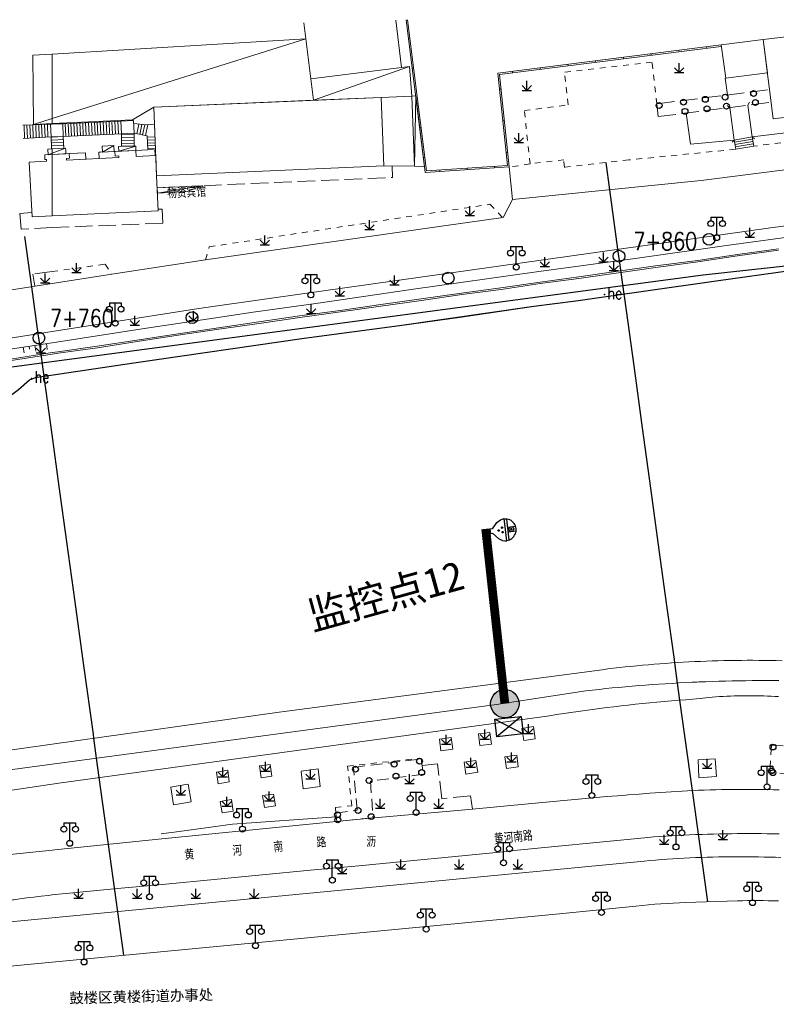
# Model space of a CAD drawing. Extents: x 39527407 to 39530665, y 3786466 to 3790957.
# Tile 92 of 113: x 39528827 to 39528956, y 3790183 to 3790351. Entities that reach past the tile are written whole.
import ezdxf
from ezdxf.enums import TextEntityAlignment as Align

# ---------------------------------------------------------------- set-up
doc = ezdxf.new("R2010")
doc.units = 0
doc.header["$PDSIZE"] = 0.2
for name, pattern in [('X0', [4, 3, -1]), ('X5', [3, 2, -1]), ('X6', [2, 1, -1])]:
    doc.linetypes.add(name, pattern=pattern)
doc.layers.get('0').update_dxf_attribs({"linetype": 'CONTINUOUS'})
for name, color, linetype in [('04-安保监控', 4, 'CONTINUOUS'), ('DLSS', 4, 'CONTINUOUS'), ('JCDL_DMX_F', 30, 'CONTINUOUS'), ('JCDL_JMDD', 1, 'CONTINUOUS'), ('JCDL_JMDD_F', 231, 'CONTINUOUS'), ('JCDL_JMDX_F', 231, 'CONTINUOUS'), ('JCDL_JT_ZJ', 100, 'CONTINUOUS'), ('JCDL_JTD_F', 100, 'CONTINUOUS'), ('JCDL_JTX_F', 100, 'CONTINUOUS'), ('JCDL_SXX_F', 5, 'CONTINUOUS'), ('JMD', 6, 'CONTINUOUS'), ('SXSS', 5, 'CONTINUOUS'), ('ZBTZ', 3, 'CONTINUOUS'), ('zdh', 7, 'CONTINUOUS'), ('断面线', 2, 'CONTINUOUS'), ('水面监控', 7, 'CONTINUOUS')]:
    doc.layers.add(name, color=color, linetype=linetype)
for name, color, linetype, lineweight in [('JCDL_JMDX', 1, 'CONTINUOUS', 0), ('JCDL_SXX', 5, 'CONTINUOUS', 0), ('JCDL_ZBX', 3, 'CONTINUOUS', 0), ('JCDL_ZBX_F', 7, 'CONTINUOUS', 0), ('TEXTL_ZJ', 7, 'CONTINUOUS', 0)]:
    doc.layers.add(name, color=color, linetype=linetype, lineweight=lineweight)
doc.styles.add('HT', font='simhei.ttf')
doc.styles.add('HZ', font='rs', dxfattribs={"width": 0.8, "bigfont": 'hztxt'})
doc.linetypes.add('10422', pattern='A,2,[150,AAA.SHX,S=1,R=0,X=0,Y=1],2,[177,AAA.SHX,S=1,R=0,X=0,Y=0.8],1e-09', length=4)
doc.linetypes.add('X35', pattern='A,2,[150,AAA.SHX,S=1,R=0,X=0,Y=1],2,[177,AAA.SHX,S=1,R=0,X=0,Y=0.8],1e-09', length=4)
doc.linetypes.add('X49', pattern='A,0,[5,symbolt.shx,S=1,R=0,X=0,Y=0],-10', length=10)
doc.linetypes.add('X67', pattern='A,1,[150,symbolx.shx,S=1,R=0,X=0,Y=1],2,[153,symbolx.shx,S=1,R=0,X=0,Y=0.8],2,[145,symbolx.shx,S=1,R=0,X=0,Y=0],0,[150,symbolx.shx,S=1,R=0,X=0,Y=1],2,[153,symbolx.shx,S=1,R=0,X=0,Y=0.8],2,[150,symbolx.shx,S=1,R=0,X=0,Y=1],0.5,-0.5,[146,symbolx.shx,S=1,R=0,X=0,Y=0],-0.5,0.5,[153,symbolx.shx,S=1,R=0,X=0,Y=0.8],1', length=12)

# ---------------------------------------------------------------- blocks, each defined once
blk = doc.blocks.new('9530003')
at = {"color": 0}
for p, q in [((-0.8, 0), (0.8, 0)), ((0, 0), (0, 1.6))]:
    blk.add_line(p, q, dxfattribs=at)
at = {"color": 0, "linetype": 'Continuous'}
for points in [[(0, 0), (-0.8, 0.8)], [(0, 0), (0.8, 0.8)]]:
    blk.add_lwpolyline(points, dxfattribs=at)
blk = doc.blocks.new('2382100')
at = {"color": 0, "linetype": 'Continuous'}
blk.add_circle((0, 0), 0.5, dxfattribs=at)
blk = doc.blocks.new('3521000')
at = {"color": 0}
for p, q in [((-1, 3.5), (1, 3.5)), ((0, 0.5), (0, 3.5))]:
    blk.add_line(p, q, dxfattribs=at)
at = {"color": 0, "linetype": 'Continuous', "flags": 128}
for points in [[(-1, 3.5), (-1, 2.9)], [(1, 3.5), (1, 2.9)]]:
    blk.add_lwpolyline(points, dxfattribs=at)
at = {"color": 0}
for centre in [(-1, 2.4), (1, 2.4), (0, 0)]:
    blk.add_circle(centre, 0.5, dxfattribs=at)
blk = doc.blocks.new('3273002')
at = {"color": 0, "linetype": 'Continuous'}
blk.add_circle((0, 0), 0.5, dxfattribs=at)
blk = doc.blocks.new('5820000')
at = {"color": 0, "linetype": 'Continuous'}
blk.add_circle((0, 0), 1, dxfattribs=at)
blk = doc.blocks.new('A$C645879D4')
at = {"layer": '04-安保监控'}
h = blk.add_hatch(color=256, dxfattribs=at)
edge = h.paths.add_edge_path()
edge.add_arc((404, 404), 404, 0, 360)
blk.add_circle((404, 404), 404, dxfattribs=at)
blk = doc.blocks.new('A$C2CD672AE')
at = {"layer": '04-安保监控', "color": 6}
for p, q in [((3.16, 8.38), (1.14, 6.57)), ((3.16, 8.38), (3.16, 9.15)), ((3.16, 9.15), (4.84, 9.15)), ((4.84, 8.38), (4.84, 9.15)), ((4.84, 8.38), (6.85, 6.57)), ((0.1, 4.53), (0, 3.79)), ((0, 3.79), (8, 3.79)), ((0.34, 5.24), (0.1, 4.53)), ((1.14, 6.57), (0.34, 5.24)), ((6.85, 6.57), (7.66, 5.24)), ((7.66, 5.24), (7.9, 4.53)), ((7.9, 4.53), (8, 3.79)), ((0.31, 2.95), (7.69, 2.95)), ((3.16, 2.95), (3.16, 0.09)), ((4.84, 2.95), (4.84, 0.09))]:
    blk.add_line(p, q, dxfattribs=at)
for centre, major_axis, start_param, end_param in [((4, 3.79), (2.68, 2.68), 2.356194, 5.497787), ((3.26, 4.93), (0.188, 0.188), 6.28318530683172, 12.5663706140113), ((4.02, 6.27), (0.188, 0.188), 3.141593, 9.424778), ((4.85, 4.94), (0.188, 0.188), 3.141593, 9.424778), ((4, 1.71), (0.595, 0.595), 5.497787, 11.780972), ((4, 1.71), (0.161, 0.161), 5.497787, 11.780972)]:
    blk.add_ellipse(centre, major_axis=major_axis, ratio=1, start_param=start_param, end_param=end_param, dxfattribs=at)
for points in [[(3.03, 5.07), (3.49, 5.07), (2.99, 4.93), (3.52, 4.93)], [(3.03, 4.8), (3.49, 4.8), (2.99, 4.93), (3.52, 4.93)], [(3.12, 5.16), (3.39, 5.16), (3.03, 5.07), (3.49, 5.07)], [(3.12, 4.7), (3.39, 4.7), (3.03, 4.8), (3.49, 4.8)], [(3.26, 5.2), (3.26, 5.2), (3.12, 5.16), (3.39, 5.16)], [(3.26, 4.67), (3.26, 4.67), (3.12, 4.7), (3.39, 4.7)], [(3.79, 6.4), (4.25, 6.4), (3.76, 6.27), (4.29, 6.27)], [(3.79, 6.13), (4.25, 6.14), (3.76, 6.27), (4.29, 6.27)], [(3.89, 6.5), (4.16, 6.5), (3.79, 6.4), (4.25, 6.4)], [(3.89, 6.04), (4.16, 6.04), (3.79, 6.13), (4.25, 6.14)], [(4.02, 6.53), (4.02, 6.53), (3.89, 6.5), (4.16, 6.5)], [(4.02, 6), (4.02, 6), (3.89, 6.04), (4.16, 6.04)], [(4.62, 5.07), (5.08, 5.07), (4.59, 4.94), (5.12, 4.94)], [(4.62, 4.8), (5.09, 4.81), (4.59, 4.94), (5.12, 4.94)], [(4.72, 5.17), (4.99, 5.17), (4.62, 5.07), (5.08, 5.07)], [(4.72, 4.71), (4.99, 4.71), (4.62, 4.8), (5.09, 4.81)], [(4.85, 5.2), (4.85, 5.2), (4.72, 5.17), (4.99, 5.17)], [(4.86, 4.67), (4.86, 4.67), (4.72, 4.71), (4.99, 4.71)]]:
    blk.add_solid(points, dxfattribs=at)
blk = doc.blocks.new('A$C30C14BCC')
at = {"layer": '04-安保监控', "color": 2}
for p, q in [((0, 600), (400, 0)), ((0, 0), (400, 600))]:
    blk.add_line(p, q, dxfattribs=at)
at = {"layer": '04-安保监控', "color": 2, "ltscale": 12}
blk.add_lwpolyline([(0, 600), (400, 600), (400, 0), (0, 0)], close=True, dxfattribs=at)

msp = doc.modelspace()

# ---------------------------------------------------------------- linework, layer by layer
at = {"linetype": 'Continuous', "elevation": -38.58, "flags": 128}
msp.add_lwpolyline([(39528544.38863, 3790262.28689), (39528589.77988, 3790266.11853), (39528708.42517, 3790276.92205), (39528716.03372, 3790277.68908), (39528728.35855, 3790278.87331), (39528943.94426, 3790307.56113), (39528994.39861, 3790313.08087), (39528996.02612, 3790313.51161), (39529138.46752, 3790282.56175), (39529165.19701, 3790281.88946)], dxfattribs=at)
at = {"layer": 'DLSS', "linetype": 'X6', "lineweight": 0, "elevation": -38.58}
for points in [[(39528935.26154, 3790343.85663), (39528920.312, 3790342.13889)], [(39528936.081, 3790336.72489), (39528935.26154, 3790343.85663)], [(39528920.95216, 3790336.56757), (39528920.312, 3790342.13889)], [(39528914.416, 3790326.48889), (39528913.451, 3790335.56689), (39528920.95216, 3790336.56757)], [(39528990.261, 3790330.86389), (39528983.136, 3790331.23289), (39528975.091, 3790332.22389), (39528952.6, 3790329.51089)], [(39528949.4747, 3790328.97292), (39528931.269, 3790327.15689), (39528920.277, 3790325.89389), (39528920.191, 3790327.15489), (39528914.416, 3790326.48889), (39528910.83941, 3790325.93167)], [(39528859.039, 3790310.10189), (39528859.65675, 3790312.33785), (39528907.58158, 3790319.59213), (39528909.72897, 3790317.32366)], [(39528832.843, 3790308.10633), (39528841.88491, 3790309.37417), (39528843.00632, 3790307.67118)], [(39528881.27699, 3790215.73789), (39528881.18643, 3790216.68839), (39528883.99565, 3790216.96596), (39528883.28099, 3790223.7349), (39528895.56, 3790225.07889), (39528895.57757, 3790224.93996)]]:
    msp.add_lwpolyline(points, dxfattribs=at)
at = {"layer": 'DLSS', "linetype": 'Continuous', "lineweight": 20, "elevation": -38.58}
for points in [[(39528997.11052, 3790326.56976), (39528974.795, 3790327.62889), (39528943.607, 3790323.64289), (39528911.412, 3790320.38189), (39528910.83692, 3790325.95581)], [(39528909.85699, 3790317.3419), (39528911.412, 3790320.38189)], [(39528994.11535, 3790318.48429), (39528992.349, 3790318.55989), (39528983.16899, 3790318.4469), (39528968.86799, 3790317.34089), (39528955.461, 3790315.5999), (39528870.28099, 3790303.5849), (39528857.875, 3790301.82689), (39528832.843, 3790297.87932)], [(39528909.85699, 3790317.3419), (39528899.67373, 3790315.89109)], [(39528899.67373, 3790315.89109), (39528859.039, 3790310.10189)], [(39528859.039, 3790310.10189), (39528843.04899, 3790307.67789)], [(39528843.04899, 3790307.67789), (39528832.843, 3790306.07341)], [(39528832.843, 3790306.07341), (39528813.159, 3790302.97889), (39528808.16299, 3790302.16789), (39528802.959, 3790301.32589), (39528778.43, 3790297.43689), (39528761.533, 3790295.37089), (39528757.57799, 3790294.92389), (39528737.37, 3790292.88289), (39528714.68499, 3790290.8169), (39528706.525, 3790290.10689), (39528678.411, 3790287.81789), (39528666.28211, 3790286.7475), (39528655.114, 3790285.76189), (39528597.8, 3790281.13689), (39528585.538, 3790280.1349), (39528582.843, 3790279.92022)], [(39528832.843, 3790297.87932), (39528812.40915, 3790294.65688), (39528793.044, 3790291.4149), (39528788.18399, 3790290.6689), (39528771.38199, 3790288.3329), (39528735.392, 3790284.59289), (39528717.644, 3790282.94989), (39528675.635, 3790279.43889), (39528666.76499, 3790278.6409), (39528631.35599, 3790275.49589), (39528582.843, 3790271.72567)], [(39528832.843, 3790209.38035), (39528833.303, 3790209.42689), (39528850.979, 3790211.27789), (39528881.32599, 3790214.26289), (39528886.56, 3790214.8279), (39528904.568, 3790216.42089), (39528912.89599, 3790217.1829), (39528914.72388, 3790217.36943), (39528916.5523, 3790217.55074), (39528918.38119, 3790217.72721), (39528920.21055, 3790217.89885), (39528922.04034, 3790218.06566), (39528923.87058, 3790218.22764), (39528925.70123, 3790218.38478), (39528927.53229, 3790218.53708), (39528929.36375, 3790218.68455), (39528930.703, 3790218.7889), (39528931.19559, 3790218.82718), (39528933.02781, 3790218.96497), (39528934.86038, 3790219.09792), (39528936.69329, 3790219.22602), (39528938.52654, 3790219.34929), (39528940.3601, 3790219.46771), (39528942.194, 3790219.58089), (39528943.17792, 3790219.62187), (39528944.16205, 3790219.65756), (39528945.14634, 3790219.68834), (39528946.13077, 3790219.71422), (39528947.11532, 3790219.7352), (39528948.09996, 3790219.75128), (39528949.08467, 3790219.76245), (39528950.06943, 3790219.76872), (39528951.0542, 3790219.77009), (39528952.03897, 3790219.76656), (39528953.0237, 3790219.75813), (39528954.00839, 3790219.74479), (39528954.658, 3790219.7329), (39528954.99299, 3790219.72655), (39528955.97749, 3790219.70341), (39528956.96187, 3790219.67537)], [(39528815.63, 3790207.63889), (39528832.843, 3790209.38035)], [(39528956.81595, 3790200.74786), (39528955.94057, 3790200.76604), (39528955.0651, 3790200.77923), (39528954.18956, 3790200.78741), (39528953.314, 3790200.79059), (39528952.43843, 3790200.78877), (39528951.56288, 3790200.78195), (39528950.68739, 3790200.77012), (39528949.81199, 3790200.75289), (39528940.972, 3790200.4689), (39528935.719, 3790200.1609), (39528932.499, 3790199.86489), (39528920, 3790198.61789), (39528832.843, 3790190.29885)], [(39528832.843, 3790190.29885), (39528780.889, 3790185.3399)]]:
    msp.add_lwpolyline(points, dxfattribs=at)
at = {"layer": 'DLSS', "linetype": 'Continuous', "lineweight": 0, "elevation": -38.58}
for points in [[(39528956.955, 3790212.1629), (39528955.93528, 3790212.18488), (39528954.91547, 3790212.20187), (39528953.89559, 3790212.21425), (39528952.87566, 3790212.22203), (39528951.85572, 3790212.22519), (39528950.83576, 3790212.22375), (39528949.81583, 3790212.2177), (39528948.79593, 3790212.20704), (39528947.77609, 3790212.19178), (39528946.75633, 3790212.1719), (39528945.73667, 3790212.14742), (39528944.71713, 3790212.11834), (39528943.859, 3790212.0899), (39528943.69773, 3790212.08464), (39528942.67849, 3790212.04634), (39528941.65944, 3790212.00344), (39528940.6406, 3790211.95594), (39528939.62197, 3790211.90383), (39528938.6036, 3790211.84712), (39528937.58549, 3790211.7858), (39528936.56767, 3790211.71989), (39528935.55015, 3790211.64939), (39528934.533, 3790211.5739), (39528926.3059, 3790210.75827), (39528918.07833, 3790209.94746), (39528912.288, 3790209.37989), (39528909.85033, 3790209.14109), (39528901.62189, 3790208.33915), (39528893.39302, 3790207.54166), (39528885.16371, 3790206.7486), (39528876.93399, 3790205.95999), (39528868.70384, 3790205.17581), (39528860.47326, 3790204.39608), (39528852.24227, 3790203.62079), (39528844.01086, 3790202.84994), (39528835.779, 3790202.0839), (39528834.56961, 3790201.95761), (39528833.36081, 3790201.82574), (39528832.843, 3790201.76701)], [(39528832.843, 3790197.85867), (39528933.914, 3790207.54489), (39528934.88686, 3790207.63117), (39528935.86021, 3790207.71165), (39528936.834, 3790207.78677), (39528937.80819, 3790207.85652), (39528938.78274, 3790207.92091), (39528939.75763, 3790207.97993), (39528940.73284, 3790208.03358), (39528941.70832, 3790208.08186), (39528942.68406, 3790208.12477), (39528943.66002, 3790208.1623), (39528944.63617, 3790208.19446), (39528944.869, 3790208.20089), (39528945.61248, 3790208.22125), (39528946.58892, 3790208.24266), (39528947.56547, 3790208.25869), (39528948.54209, 3790208.26934), (39528949.51876, 3790208.27462), (39528950.49543, 3790208.27452), (39528951.4721, 3790208.26904), (39528952.44872, 3790208.25818), (39528953.42526, 3790208.24194), (39528954.4017, 3790208.22033), (39528955.37799, 3790208.19289), (39528956.30098, 3790208.17903), (39528957.22388, 3790208.15964)], [(39528832.843, 3790201.76701), (39528832.15259, 3790201.68871), (39528830.94496, 3790201.54652), (39528829.73795, 3790201.39919), (39528828.53158, 3790201.2467), (39528827.32587, 3790201.08907), (39528826.289, 3790200.94889), (39528826.12084, 3790200.92629), (39528824.91652, 3790200.75838), (39528823.71299, 3790200.5849), (39528820.70324, 3790200.12189), (39528820.65499, 3790200.1139), (39528817.69449, 3790199.65244), (39528814.68667, 3790199.17707), (39528811.67979, 3790198.69577), (39528808.67387, 3790198.20854), (39528805.669, 3790197.71489)], [(39528805.966, 3790195.28289), (39528832.843, 3790197.85867)]]:
    msp.add_lwpolyline(points, dxfattribs=at)
at = {"layer": 'JCDL_DMX_F', "color": 3, "linetype": 'X35', "lineweight": 0, "elevation": -38.58}
for points in [[(39528948.11563, 3790338.25004), (39528947.75253, 3790341.11513)], [(39528941.811, 3790329.83189), (39528941.08195, 3790335.16501)], [(39528974.683, 3790333.76089), (39528952.327, 3790331.09689)], [(39528949.24873, 3790330.55755), (39528941.811, 3790329.83189)], [(39528832.843, 3790294.02979), (39528833.84307, 3790294.16758), (39528840.56593, 3790295.11475), (39528847.35153, 3790296.15587), (39528854.36928, 3790297.25915), (39528861.27666, 3790298.26844), (39528868.17015, 3790299.26233), (39528875.10947, 3790300.28735), (39528882.06496, 3790301.23419), (39528888.97435, 3790302.22811), (39528895.86769, 3790303.19068), (39528902.76004, 3790304.1844), (39528909.46587, 3790305.06877), (39528916.15573, 3790306.06267), (39528922.76639, 3790306.94689), (39528928.72087, 3790307.80005), (39528935.86339, 3790308.82501), (39528943.0707, 3790309.77201), (39528949.83963, 3790310.78167), (39528956.85485, 3790311.7594)], [(39528822.8569, 3790292.48744), (39528832.843, 3790294.02979)], [(39528832.843, 3790224.09016), (39528908.684, 3790234.25289), (39528923.93299, 3790236.58989), (39528925.06475, 3790236.71635), (39528926.19706, 3790236.83771), (39528927.32986, 3790236.95435), (39528928.46314, 3790237.06628), (39528929.59688, 3790237.17348), (39528930.73106, 3790237.27596), (39528931.86565, 3790237.37371), (39528933.00064, 3790237.46674), (39528934.136, 3790237.55504), (39528935.27173, 3790237.63862), (39528936.40779, 3790237.71746), (39528937.54417, 3790237.79157), (39528938.68085, 3790237.86094), (39528939.81781, 3790237.92558), (39528940.95503, 3790237.98549), (39528942.09249, 3790238.04066), (39528942.908, 3790238.0769), (39528943.23017, 3790238.09109), (39528944.36804, 3790238.13678), (39528945.5061, 3790238.17774), (39528946.64432, 3790238.21395), (39528947.78268, 3790238.24542), (39528948.92116, 3790238.27215), (39528950.05975, 3790238.29414), (39528951.19841, 3790238.31139), (39528952.33714, 3790238.3239), (39528953.47591, 3790238.33166), (39528954.6147, 3790238.33468), (39528955.75349, 3790238.33296), (39528956.89227, 3790238.32649)], [(39528803.03408, 3790216.19553), (39528834.00799, 3790220.84789), (39528846.009, 3790222.45089), (39528916.51, 3790232.14289), (39528917.72816, 3790232.33871), (39528918.9472, 3790232.52898), (39528920.16703, 3790232.71413), (39528921.38763, 3790232.89415), (39528922.60897, 3790233.06904), (39528923.83104, 3790233.23879), (39528925.05381, 3790233.4034), (39528926.27726, 3790233.56288), (39528927.50137, 3790233.71721), (39528928.72612, 3790233.86639), (39528929.52097, 3790233.95998), (39528929.95149, 3790234.01043), (39528931.17745, 3790234.14931), (39528932.40398, 3790234.28304), (39528933.63106, 3790234.41161), (39528934.85868, 3790234.53503), (39528936.0868, 3790234.65329), (39528937.3154, 3790234.76638), (39528938.54447, 3790234.8743), (39528939.77399, 3790234.97707), (39528941.00392, 3790235.07466), (39528942.23426, 3790235.16708), (39528943.465, 3790235.2539), (39528944.861, 3790235.4489), (39528945.4899, 3790235.50047), (39528946.11921, 3790235.54683), (39528946.74886, 3790235.58836), (39528947.3788, 3790235.62506), (39528948.00901, 3790235.65694), (39528948.63945, 3790235.68398), (39528949.27007, 3790235.70619), (39528949.90084, 3790235.72357), (39528950.53173, 3790235.73612), (39528951.1627, 3790235.74383), (39528951.79371, 3790235.74671), (39528952.42472, 3790235.74475), (39528953.05569, 3790235.73795), (39528953.6866, 3790235.72632), (39528954.3174, 3790235.70985), (39528954.32933, 3790235.70909), (39528954.94805, 3790235.68856), (39528955.57853, 3790235.66243), (39528956.20878, 3790235.63146), (39528956.83878, 3790235.59567)], [(39528798.08, 3790219.4319), (39528832.843, 3790224.09016)]]:
    msp.add_lwpolyline(points, dxfattribs=at)
at = {"layer": 'JCDL_JMDX', "color": 6, "linetype": 'Continuous', "lineweight": 0, "elevation": -38.58}
for points in [[(39528893.2676, 3790351.07901), (39528896.534, 3790325.0409)], [(39528832.843, 3790334.22505), (39528876.153, 3790347.83589)], [(39528947.0359, 3790346.7699), (39528908.9363, 3790341.94153)], [(39528877.46677, 3790337.34674), (39528893.86346, 3790343.11547)], [(39528910.83692, 3790325.95581), (39528909.21005, 3790341.72422)], [(39528894.715, 3790326.0729), (39528894.89914, 3790338.07322)], [(39528832.54087, 3790333.2407), (39528827.81494, 3790333.06739)], [(39528828.04389, 3790333.07579), (39528828.12606, 3790330.83523)], [(39528828.54356, 3790333.09411), (39528828.6254, 3790330.86227)], [(39528829.04322, 3790333.11243), (39528829.12475, 3790330.88931)], [(39528829.54288, 3790333.13076), (39528829.62409, 3790330.91635)], [(39528829.67872, 3790333.23062), (39528832.843, 3790334.22505)], [(39528830.04255, 3790333.14908), (39528830.12344, 3790330.94339)], [(39528830.54221, 3790333.16741), (39528830.62278, 3790330.97043)], [(39528831.04188, 3790333.18573), (39528831.12212, 3790330.99747)], [(39528831.54154, 3790333.20405), (39528831.62147, 3790331.02451)], [(39528832.0412, 3790333.22238), (39528832.12081, 3790331.05155)], [(39528832.843, 3790333.25178), (39528832.54087, 3790333.2407)], [(39528832.54087, 3790333.2407), (39528832.644, 3790331.07989)], [(39528834.11536, 3790333.29844), (39528832.843, 3790333.25178)], [(39528834.64355, 3790333.32365), (39528834.11536, 3790333.29844)], [(39528844.5467, 3790333.79628), (39528834.64355, 3790333.32365)], [(39528834.74599, 3790331.17689), (39528834.64355, 3790333.32365)], [(39528835.0575, 3790333.34341), (39528835.15999, 3790331.19591)], [(39528835.55693, 3790333.36724), (39528835.65946, 3790331.21885)], [(39528836.05636, 3790333.39108), (39528836.15894, 3790331.2418)], [(39528836.55579, 3790333.41491), (39528836.65841, 3790331.26475)], [(39528837.05522, 3790333.43875), (39528837.15788, 3790331.28769)], [(39528837.55466, 3790333.46258), (39528837.65736, 3790331.31064)], [(39528838.05409, 3790333.48642), (39528838.15683, 3790331.33359)], [(39528838.55352, 3790333.51025), (39528838.65631, 3790331.35653)], [(39528839.05295, 3790333.53409), (39528839.15578, 3790331.37948)], [(39528839.55238, 3790333.55793), (39528839.65525, 3790331.40243)], [(39528840.05181, 3790333.58176), (39528840.15473, 3790331.42538)], [(39528840.55125, 3790333.6056), (39528840.6542, 3790331.44832)], [(39528841.05068, 3790333.62943), (39528841.15368, 3790331.47127)], [(39528841.55011, 3790333.65327), (39528841.65315, 3790331.49422)], [(39528842.04954, 3790333.6771), (39528842.15262, 3790331.51716)], [(39528842.54897, 3790333.70094), (39528842.6521, 3790331.54011)], [(39528843.0484, 3790333.72478), (39528843.15157, 3790331.56306)], [(39528843.54783, 3790333.74861), (39528843.65105, 3790331.586)], [(39528844.04727, 3790333.77245), (39528844.15052, 3790331.60895)], [(39528846.704, 3790333.87989), (39528844.5467, 3790333.79628)], [(39528844.5467, 3790333.79628), (39528844.65, 3790331.6319)], [(39528846.82099, 3790331.72589), (39528846.704, 3790333.87989)], [(39528846.73224, 3790333.36), (39528848.96699, 3790333.1309)], [(39528847.31018, 3790331.62246), (39528847.65751, 3790333.26514)], [(39528847.79936, 3790331.51902), (39528848.15772, 3790333.21386)], [(39528848.28855, 3790331.41559), (39528848.65794, 3790333.16258)], [(39528848.77773, 3790331.31215), (39528849.166, 3790333.14843)], [(39528848.96699, 3790333.1309), (39528850.30065, 3790333.24842)], [(39528850.30065, 3790333.24842), (39528850.4824, 3790328.94667)], [(39528832.644, 3790331.07989), (39528827.88171, 3790330.82199)], [(39528832.644, 3790331.07989), (39528832.843, 3790331.08907)], [(39528832.73728, 3790329.05059), (39528832.644, 3790331.07989)], [(39528832.64545, 3790331.04848), (39528832.843, 3790331.05756)], [(39528832.843, 3790331.08907), (39528834.74599, 3790331.17689)], [(39528832.843, 3790331.05756), (39528834.74746, 3790331.1451)], [(39528844.65, 3790331.6319), (39528834.74599, 3790331.17689)], [(39528834.8393, 3790329.14722), (39528834.74599, 3790331.17689)], [(39528844.65, 3790331.6319), (39528846.82099, 3790331.72589)], [(39528844.70499, 3790329.48689), (39528844.65, 3790331.6319)], [(39528844.65374, 3790331.48623), (39528846.82409, 3790331.54188)], [(39528844.66655, 3790330.9864), (39528846.8325, 3790331.04193)], [(39528846.82099, 3790331.72589), (39528849.058, 3790331.25289)], [(39528846.85804, 3790329.5231), (39528846.82099, 3790331.72589)], [(39528849.058, 3790331.25289), (39528849.1589, 3790328.88362)], [(39528849.06708, 3790331.03955), (39528850.39159, 3790331.09596)], [(39528832.66841, 3790330.54901), (39528832.843, 3790330.55703)], [(39528832.69137, 3790330.04953), (39528832.843, 3790330.0565)], [(39528832.71432, 3790329.55006), (39528832.843, 3790329.55598)], [(39528832.843, 3790330.55703), (39528834.77042, 3790330.64563)], [(39528832.843, 3790330.0565), (39528834.79338, 3790330.14615)], [(39528832.843, 3790329.55598), (39528834.81634, 3790329.64668)], [(39528841.44457, 3790328.50006), (39528843.349, 3790329.64389)], [(39528844.22757, 3790328.63023), (39528847.14299, 3790329.52789)], [(39528844.67937, 3790330.48656), (39528846.84091, 3790330.54198)], [(39528844.69218, 3790329.98673), (39528846.84931, 3790330.04203)], [(39528849.08836, 3790330.54), (39528850.41269, 3790330.59641)], [(39528849.10964, 3790330.04046), (39528850.4338, 3790330.09685)], [(39528849.13091, 3790329.54091), (39528850.45491, 3790329.5973)], [(39528952.39643, 3790330.6935), (39528949.31658, 3790330.16335)], [(39528952.46429, 3790330.2993), (39528949.38444, 3790329.76915)], [(39528952.53214, 3790329.9051), (39528949.45229, 3790329.37494)], [(39528952.6, 3790329.51089), (39528949.52015, 3790328.98074)], [(39528832.16176, 3790328.05416), (39528832.843, 3790328.31091)], [(39528832.843, 3790328.31091), (39528835.093, 3790329.1589)], [(39528849.15219, 3790329.04136), (39528850.47601, 3790329.09774)], [(39528896.534, 3790325.0409), (39528910.83692, 3790325.95581)], [(39528858.36555, 3790322.75047), (39528850.8171, 3790321.4993)]]:
    msp.add_lwpolyline(points, dxfattribs=at)
at = {"layer": 'JCDL_JMDX', "color": 6, "linetype": 'X0', "lineweight": 0, "elevation": -38.58}
for points in [[(39528936.081, 3790336.72489), (39528955.31802, 3790339.1628)], [(39528936.315, 3790334.56089), (39528936.081, 3790336.72489)], [(39528936.315, 3790334.56089), (39528955.59163, 3790337.00382)], [(39528835.77277, 3790328.23589), (39528838.51683, 3790328.37962), (39528838.57173, 3790327.26757)], [(39528843.55399, 3790328.59389), (39528841.05646, 3790328.48279), (39528840.82867, 3790328.47407), (39528840.89064, 3790327.389)], [(39528847.14999, 3790328.78789), (39528850.38199, 3790328.94189), (39528850.43708, 3790327.8879)], [(39528850.77214, 3790322.41629), (39528890.73347, 3790324.17493), (39528890.9574, 3790324.18712), (39528890.87489, 3790326.12493)], [(39528832.843, 3790315.61552), (39528827.52399, 3790315.36689), (39528827.32399, 3790318.00489), (39528829.37645, 3790318.20181)], [(39528850.95096, 3790318.76894), (39528851.64597, 3790318.76894), (39528851.71496, 3790316.37985), (39528832.843, 3790315.61552)]]:
    msp.add_lwpolyline(points, dxfattribs=at)
at = {"layer": 'JCDL_JMDX', "color": 6, "linetype": 'X67', "lineweight": 0, "elevation": -38.58}
for points in [[(39528832.843, 3790290.44559), (39528846.78883, 3790292.4607), (39528875.87809, 3790296.67258), (39528892.15163, 3790298.86405), (39528902.78863, 3790300.3427), (39528915.09334, 3790302.13436), (39528922.24827, 3790303.08698), (39528933.80215, 3790304.69319), (39528946.20778, 3790306.48339), (39528959.19593, 3790308.2925), (39528972.15803, 3790309.84534), (39528982.75405, 3790310.50758), (39528990.58084, 3790310.69829), (39528991.2165, 3790310.65534)], [(39528827.07636, 3790287.94269), (39528827.32592, 3790288.15491), (39528827.57213, 3790288.37101), (39528827.81494, 3790288.59092), (39528828.054, 3790288.8149), (39528828.996, 3790289.5849), (39528829.93699, 3790289.96789), (39528832.843, 3790290.44559)]]:
    msp.add_lwpolyline(points, dxfattribs=at)
at = {"layer": 'JCDL_JMDX_F', "linetype": 'Continuous', "lineweight": 0, "elevation": -38.58}
for points in [[(39528893.51862, 3790351.0865), (39528896.75278, 3790325.30541)], [(39528893.66659, 3790347.89842), (39528893.91465, 3790347.92954)], [(39528947.06733, 3790346.52188), (39528909.21005, 3790341.72422)], [(39528944.55574, 3790346.45559), (39528944.58717, 3790346.20757)], [(39528930.35319, 3790344.65569), (39528930.38462, 3790344.40768)], [(39528935.08738, 3790345.25566), (39528935.11881, 3790345.00764)], [(39528939.82156, 3790345.85562), (39528939.85299, 3790345.6076)], [(39528894.30565, 3790342.80418), (39528894.55371, 3790342.8353)], [(39528916.15065, 3790342.8558), (39528916.18208, 3790342.60779)], [(39528920.88483, 3790343.45577), (39528920.91626, 3790343.20775)], [(39528925.61901, 3790344.05573), (39528925.65044, 3790343.80771)], [(39528910.56156, 3790326.18871), (39528908.9363, 3790341.94153)], [(39528911.41646, 3790342.25584), (39528911.4479, 3790342.00782)], [(39528909.46662, 3790339.23742), (39528909.21794, 3790339.21176)], [(39528894.94471, 3790337.70994), (39528895.19276, 3790337.74106)], [(39528910.02348, 3790333.84001), (39528909.7748, 3790333.81436)], [(39528895.58377, 3790332.6157), (39528895.83182, 3790332.64682)], [(39528952.32858, 3790331.0877), (39528949.24873, 3790330.55755)], [(39528952.6, 3790329.51089), (39528952.327, 3790331.09689)], [(39528949.52015, 3790328.98074), (39528949.24715, 3790330.56674)], [(39528910.58035, 3790328.44261), (39528910.33167, 3790328.41695)], [(39528896.22282, 3790327.52146), (39528896.47088, 3790327.55258)], [(39528896.75278, 3790325.30541), (39528910.56156, 3790326.18871)], [(39528908.34202, 3790325.79622), (39528908.32606, 3790326.04571)], [(39528899.0289, 3790325.20049), (39528899.01294, 3790325.44998)], [(39528903.68546, 3790325.49835), (39528903.6695, 3790325.74784)]]:
    msp.add_lwpolyline(points, dxfattribs=at)
at = {"layer": 'JCDL_JTX_F', "linetype": 'Continuous', "lineweight": 0, "elevation": -38.58}
for points in [[(39528948.54389, 3790336.11066), (39528948.09244, 3790336.44542)], [(39528949.24873, 3790330.55755), (39528948.54389, 3790336.11066)], [(39528951.9032, 3790336.99527), (39528951.61793, 3790336.50024)], [(39528951.61793, 3790336.50024), (39528952.327, 3790331.09689)], [(39528952.327, 3790331.09689), (39528952.71763, 3790330.7848)], [(39528948.93663, 3790330.16692), (39528949.24873, 3790330.55755)]]:
    msp.add_lwpolyline(points, dxfattribs=at)
at = {"layer": 'JCDL_SXX', "color": 142, "linetype": 'Continuous', "lineweight": 0, "true_color": 0x00a0e9, "elevation": -38.58}
for points in [[(39528993.36207, 3790316.4499), (39528992.73189, 3790316.49947), (39528987.86622, 3790316.49947), (39528985.44231, 3790316.59737), (39528975.58129, 3790315.88497), (39528971.76474, 3790315.64597), (39528964.67135, 3790314.86369), (39528947.92786, 3790312.58539), (39528932.35607, 3790310.36986), (39528915.94209, 3790308.11123), (39528894.11856, 3790305.03357), (39528878.25769, 3790302.73736), (39528867.14383, 3790301.17606), (39528861.508, 3790300.34164), (39528848.18643, 3790298.3334), (39528832.843, 3790295.9769)], [(39528832.843, 3790295.9769), (39528822.57156, 3790294.42614)], [(39528831.85495, 3790295.82773), (39528832.00403, 3790294.84344)], [(39528827.89977, 3790295.23058), (39528828.04914, 3790294.24441)], [(39528828.88856, 3790295.37987), (39528828.96299, 3790294.88853)], [(39528829.87736, 3790295.52916), (39528830.02659, 3790294.54393)], [(39528830.86615, 3790295.67844), (39528830.94043, 3790295.18805)]]:
    msp.add_lwpolyline(points, dxfattribs=at)
at = {"layer": 'JCDL_SXX_F', "linetype": 'Continuous', "lineweight": 0, "elevation": -38.58}
for points in [[(39528956.82257, 3790312.00732), (39528949.80394, 3790311.02911), (39528943.03597, 3790310.0196), (39528935.82935, 3790309.07269), (39528928.68539, 3790308.04752), (39528922.73209, 3790307.19452), (39528916.12079, 3790306.31022), (39528909.43116, 3790305.31636), (39528902.72586, 3790304.43206), (39528895.83256, 3790303.4382), (39528888.93927, 3790302.47564), (39528882.0303, 3790301.48178), (39528875.07434, 3790300.53487), (39528868.13405, 3790299.50971), (39528861.24075, 3790298.51584), (39528854.33179, 3790297.50633), (39528847.31316, 3790296.40291), (39528840.52953, 3790295.3621), (39528833.80857, 3790294.41519), (39528832.843, 3790294.28215)], [(39528832.843, 3790294.28215), (39528822.82002, 3790292.7347)]]:
    msp.add_lwpolyline(points, dxfattribs=at)
at = {"layer": 'JCDL_ZBX', "color": 114, "linetype": 'Continuous', "lineweight": 0, "true_color": 0x009944, "elevation": -38.58}
for points in [[(39528913.346, 3790228.12189), (39528915.275, 3790228.40489), (39528915.015, 3790230.4689), (39528913.0441, 3790230.17974), (39528913.346, 3790228.12189)], [(39528898.94999, 3790228.35389), (39528900.95399, 3790228.61789), (39528901.235, 3790226.62389), (39528899.213, 3790226.35752), (39528898.94999, 3790228.35389)], [(39528905.865, 3790227.2409), (39528905.626, 3790229.22289), (39528907.575, 3790229.4769), (39528907.81625, 3790227.47618), (39528905.865, 3790227.2409)], [(39528910.405, 3790223.32789), (39528912.385, 3790223.6019), (39528912.136, 3790225.62489), (39528910.12563, 3790225.34669), (39528910.405, 3790223.32789)], [(39528903.48499, 3790222.37489), (39528905.48099, 3790222.6969), (39528905.16, 3790224.71289), (39528903.15988, 3790224.39022), (39528903.48499, 3790222.37489)]]:
    msp.add_lwpolyline(points, dxfattribs=at)
at = {"layer": 'JCDL_ZBX', "color": 114, "linetype": 'X49', "lineweight": 0, "true_color": 0x009944, "elevation": -38.58}
msp.add_lwpolyline([(39528881.33976, 3790215.10355), (39528863.60313, 3790213.8533), (39528854.52217, 3790212.5757), (39528851.449, 3790212.19771)], dxfattribs=at)
at = {"layer": 'JCDL_ZBX_F', "color": 114, "linetype": 'X0', "lineweight": 0, "true_color": 0x009944, "elevation": -38.58}
for points in [[(39528832.843, 3790308.10633), (39528829.543, 3790307.66389), (39528829.8666, 3790305.60548)], [(39528868.49497, 3790221.75844), (39528870.34696, 3790222.00944), (39528870.073, 3790224.03089), (39528868.22099, 3790223.77989), (39528868.49497, 3790221.75844)], [(39528904.568, 3790216.42089), (39528904.273, 3790218.64189), (39528899.37772, 3790218.18181), (39528898.60599, 3790224.14089), (39528896.00863, 3790223.82663)], [(39528943.101, 3790224.8129), (39528943.216, 3790221.74089), (39528946.26873, 3790221.96378), (39528946.04589, 3790224.95549), (39528943.101, 3790224.8129)], [(39528861.18399, 3790220.7049), (39528863.08499, 3790221.03289), (39528862.82299, 3790223.0579), (39528860.906, 3790222.72589), (39528861.18399, 3790220.7049)], [(39528875.342, 3790222.87789), (39528878.241, 3790223.24989), (39528878.57099, 3790220.26289), (39528875.69799, 3790219.85489), (39528875.342, 3790222.87789)], [(39528853.06199, 3790220.15589), (39528856.08099, 3790220.6509), (39528856.57705, 3790217.6255), (39528853.55805, 3790217.13052), (39528853.06199, 3790220.15589)], [(39528868.75712, 3790218.70982), (39528870.61737, 3790218.96794), (39528870.95324, 3790216.94602), (39528869.06716, 3790216.6879), (39528868.75712, 3790218.70982)], [(39528863.755, 3790216.07789), (39528863.43599, 3790218.02489), (39528861.545, 3790217.69089), (39528861.852, 3790215.7479), (39528863.755, 3790216.07789)]]:
    msp.add_lwpolyline(points, dxfattribs=at)
at = {"layer": 'JMD', "color": 6, "linetype": 'Continuous', "lineweight": 0, "elevation": -38.58}
for points in [[(39528891.4808, 3790351.0257), (39528892.50145, 3790342.94488), (39528877.00865, 3790341.00442), (39528876.153, 3790347.83589), (39528875.81207, 3790350.55822)], [(39528974.65053, 3790346.26963), (39528975.774, 3790336.95289), (39528966.146, 3790335.79189), (39528966.191, 3790335.41289), (39528955.949, 3790334.18389), (39528954.2383, 3790347.68266), (39528977.09886, 3790350.36419), (39528977.522, 3790346.61589), (39528974.65053, 3790346.26963)], [(39528846.53499, 3790334.00789), (39528832.843, 3790333.40287), (39528832.843, 3790345.19963), (39528876.153, 3790347.83589), (39528877.46677, 3790337.34674), (39528850.17645, 3790336.18763), (39528846.53499, 3790334.00789)], [(39528954.2383, 3790347.68266), (39528954.95493, 3790342.02789), (39528947.81563, 3790341.12312), (39528947.0359, 3790346.7699), (39528954.2383, 3790347.68266)], [(39528832.843, 3790333.40287), (39528829.67872, 3790333.23062), (39528829.51457, 3790345.02196), (39528832.843, 3790345.19963), (39528832.843, 3790333.40287)], [(39528893.86346, 3790343.11547), (39528894.2347, 3790338.04658), (39528889.007, 3790337.83689), (39528877.46677, 3790337.34674), (39528877.00865, 3790341.00442), (39528893.86346, 3790343.11547)], [(39528889.007, 3790337.83689), (39528889.476, 3790326.1439), (39528850.672, 3790324.45889), (39528850.17645, 3790336.18763), (39528889.007, 3790337.83689)], [(39528894.2347, 3790338.04658), (39528894.715, 3790326.0729), (39528889.476, 3790326.1439), (39528889.007, 3790337.83689), (39528894.2347, 3790338.04658)], [(39528894.89914, 3790338.07322), (39528896.40741, 3790326.04996), (39528894.715, 3790326.0729), (39528894.2347, 3790338.04658), (39528894.89914, 3790338.07322)], [(39528843.349, 3790329.64389), (39528843.41239, 3790328.58784), (39528841.44457, 3790328.50006), (39528841.383, 3790329.52589), (39528843.349, 3790329.64389)], [(39528847.14299, 3790329.52789), (39528847.14999, 3790328.78789), (39528844.22757, 3790328.63023), (39528844.18199, 3790329.4749), (39528844.70499, 3790329.48689), (39528846.85804, 3790329.5231), (39528847.14299, 3790329.52789)], [(39528832.843, 3790328.08849), (39528832.843, 3790317.63827), (39528829.41445, 3790317.47468), (39528828.929, 3790326.76389), (39528831.887, 3790326.9549), (39528831.87318, 3790327.21919), (39528831.61399, 3790327.20689), (39528831.581, 3790328.02489), (39528832.843, 3790328.08849)], [(39528832.843, 3790328.08849), (39528832.16176, 3790328.05416), (39528832.11299, 3790329.02189), (39528832.843, 3790329.05545), (39528832.843, 3790328.08849)], [(39528835.16307, 3790328.20541), (39528832.843, 3790328.08849), (39528832.843, 3790329.05545), (39528835.093, 3790329.1589), (39528835.159, 3790328.8429), (39528835.16307, 3790328.20541)], [(39528847.14999, 3790328.78789), (39528847.20586, 3790327.71904), (39528850.52693, 3790327.8926), (39528850.672, 3790324.45889), (39528850.964, 3790318.5029), (39528832.843, 3790317.63827), (39528832.843, 3790328.08849), (39528835.768, 3790328.23589), (39528835.796, 3790327.44589), (39528835.29712, 3790327.41983), (39528835.31395, 3790327.09757), (39528844.218, 3790327.5629), (39528844.2034, 3790327.84221), (39528843.585, 3790327.80989), (39528843.55399, 3790328.59389), (39528847.14999, 3790328.78789)], [(39528858.36555, 3790322.75047), (39528855.91098, 3790321.74903), (39528850.8171, 3790321.4993), (39528850.77214, 3790322.41629), (39528858.36555, 3790322.75047)]]:
    msp.add_lwpolyline(points, dxfattribs=at)
at = {"layer": 'JMD', "color": 6, "linetype": 'X5', "lineweight": 0, "elevation": -38.58}
for points in [[(39528973.609, 3790223.8689), (39528973.50299, 3790221.6319), (39528969.04199, 3790221.95189), (39528968.90066, 3790219.49075), (39528961.99099, 3790219.95289), (39528962.067, 3790222.2149), (39528955.35503, 3790222.6503), (39528955.65856, 3790227.32586), (39528958.20392, 3790227.16062), (39528958.06282, 3790224.98731), (39528968.95257, 3790224.25897), (39528969.09935, 3790226.45331), (39528975.99099, 3790226.0169), (39528976.16499, 3790228.3909), (39528978.196, 3790228.34989), (39528978.00799, 3790223.64189), (39528973.609, 3790223.8689)], [(39528896.23599, 3790222.36889), (39528887.166, 3790221.17089), (39528887.62118, 3790214.92699), (39528881.42193, 3790214.27316), (39528881.27699, 3790215.73789), (39528884.912, 3790216.2189), (39528884.254, 3790223.50789), (39528895.83, 3790224.9719), (39528896.23599, 3790222.36889)]]:
    msp.add_lwpolyline(points, dxfattribs=at)
at = {"layer": 'SXSS', "linetype": '10422', "flags": 128}
msp.add_lwpolyline([(39529158.99219, 3790274.72839), (39529154.61133, 3790275.84785), (39529139.59664, 3790279.78737), (39529139.20828, 3790279.8174), (39529138.62708, 3790279.65849), (39529134.56702, 3790278.37549), (39529133.72248, 3790278.2429), (39529132.81762, 3790278.35138), (39529113.18757, 3790283.23267), (39529112.13112, 3790283.85351), (39529111.17086, 3790284.63586), (39529109.52931, 3790286.17468), (39529108.36236, 3790287.15314), (39529107.39602, 3790287.79904), (39529082.843, 3790294.0094), (39529050.68838, 3790302.16361), (39529033.00544, 3790306.41037), (39529028.68519, 3790306.94964), (39529024.83151, 3790307.43067), (39529002.88224, 3790309.86715), (39528990.58084, 3790310.69829), (39528982.75405, 3790310.50758), (39528972.15803, 3790309.84534), (39528959.19593, 3790308.2925), (39528946.20778, 3790306.48339), (39528933.80215, 3790304.69319), (39528922.24827, 3790303.08698), (39528915.09334, 3790302.13436), (39528892.15162, 3790298.86405), (39528875.87809, 3790296.67258), (39528846.78883, 3790292.4607), (39528829.93699, 3790289.96789), (39528828.996, 3790289.5849), (39528827.07636, 3790287.94269), (39528825.51229, 3790286.75343), (39528824.41071, 3790286.04415), (39528823.26701, 3790285.40499), (39528822.38429, 3790284.97315), (39528820.25316, 3790284.1295), (39528818.78, 3790283.73789), (39528816.61363, 3790283.70418), (39528814.57489, 3790283.85681), (39528812.89156, 3790284.12061), (39528810.25161, 3790284.79708), (39528808.64886, 3790285.37532), (39528806.695, 3790286.12189), (39528784.98399, 3790282.42189), (39528745.658, 3790277.9349), (39528673.04433, 3790270.81339), (39528646.58199, 3790268.27989), (39528582.843, 3790262.48104), (39528552.091, 3790259.8299), (39528550.826, 3790259.22489), (39528549.658, 3790257.76489), (39528548.90697, 3790257.15389), (39528548.81264, 3790256.92579), (39528526.95554, 3790255.19081)], dxfattribs=at)
at = {"layer": 'SXSS', "linetype": 'X35', "lineweight": 0, "elevation": -38.58}
msp.add_lwpolyline([(39528832.843, 3790227.48529), (39528871.579, 3790232.95189), (39528926.71, 3790240.1929), (39528927.69595, 3790240.31504), (39528928.68254, 3790240.43196), (39528929.66968, 3790240.54407), (39528930.65736, 3790240.65135), (39528931.64555, 3790240.75381), (39528932.63423, 3790240.85144), (39528933.62338, 3790240.94424), (39528934.61297, 3790241.03221), (39528935.60297, 3790241.11535), (39528936.59337, 3790241.19365), (39528937.58414, 3790241.26711), (39528938.57526, 3790241.33574), (39528939.5667, 3790241.39952), (39528940.55844, 3790241.45846), (39528941.55045, 3790241.51256), (39528942.54272, 3790241.56181), (39528942.68099, 3790241.56789), (39528943.53522, 3790241.60622), (39528944.52792, 3790241.64578), (39528945.5208, 3790241.68049), (39528946.51384, 3790241.71035), (39528947.50702, 3790241.73536), (39528948.5003, 3790241.75552), (39528949.49367, 3790241.77083), (39528950.48711, 3790241.78129), (39528951.48058, 3790241.78689), (39528952.47407, 3790241.78765), (39528953.46755, 3790241.78355), (39528954.461, 3790241.7746), (39528955.4544, 3790241.7608), (39528956.44771, 3790241.74215), (39528957.44092, 3790241.71865)], dxfattribs=at)
at = {"layer": 'SXSS', "color": 5, "linetype": 'X35', "lineweight": 0, "elevation": -38.58}
msp.add_lwpolyline([(39528758.81199, 3790205.6129), (39528771.181, 3790207.19589), (39528770.048, 3790216.04189), (39528773.129, 3790216.17889), (39528798.08, 3790219.4319), (39528797.375, 3790222.47989), (39528832.843, 3790227.48529)], dxfattribs=at)
at = {"layer": 'zdh', "color": 1}
for p in [(39528927.12, 3790304.17889, -2.052), (39528829.332, 3790289.88689, -2.055)]:
    msp.add_point(p, dxfattribs=at)
at = {"layer": '断面线', "color": 1, "elevation": -38.58, "flags": 128}
for points in [[(39528944.74354, 3790200.59006), (39528942.13245, 3790219.57709), (39528940.01206, 3790234.99596), (39528939.61079, 3790237.91381), (39528939.13526, 3790241.37177), (39528939.05884, 3790241.9275), (39528937.79257, 3790251.13539), (39528936.48682, 3790260.6304), (39528935.03926, 3790271.15665), (39528933.62169, 3790281.4648), (39528932.16945, 3790292.02507), (39528930.59176, 3790303.49752), (39528930.49064, 3790304.23283), (39528929.697, 3790310.00396), (39528929.59593, 3790310.73888), (39528929.43235, 3790311.92845), (39528928.03824, 3790322.06595), (39528927.39928, 3790326.71226)], [(39528845.05784, 3790191.46474), (39528842.45589, 3790210.38536), (39528840.89066, 3790221.76722), (39528840.43138, 3790225.10701), (39528839.96608, 3790228.49053), (39528839.8711, 3790229.18116), (39528838.25652, 3790240.92191), (39528836.76766, 3790251.74845), (39528835.36087, 3790261.97824), (39528834.05981, 3790271.43915), (39528832.843, 3790280.28744), (39528831.5379, 3790289.77771), (39528831.47694, 3790290.22103), (39528830.72928, 3790295.65778), (39528830.57382, 3790296.78821), (39528830.47512, 3790297.5059), (39528829.37197, 3790305.52773), (39528828.19587, 3790314.07996)]]:
    msp.add_lwpolyline(points, dxfattribs=at)
at = {"layer": '断面线'}
for centre in [(39528929.59593, 3790310.73888, -38.58), (39528830.57382, 3790296.78821, -38.58)]:
    msp.add_circle(centre, 1, dxfattribs=at)
at = {"layer": '水面监控', "color": 6, "const_width": 1.5, "elevation": -38.58}
msp.add_lwpolyline([(39528906.84868, 3790264.21274), (39528910.11637, 3790234.39124)], dxfattribs=at)

# ---------------------------------------------------------------- block references
at = {"layer": 'JCDL_JMDD'}
for p in [(39528955.88827, 3790226.98774, -38.58), (39528884.60744, 3790223.22079, -38.58), (39528891.22903, 3790224.06938, -38.58), (39528895.55805, 3790224.58468, -38.58), (39528891.53417, 3790222.01371, -38.58), (39528895.91295, 3790222.64826, -38.58), (39528955.63865, 3790222.91576, -38.58), (39528886.93601, 3790221.29388, -38.58), (39528881.56207, 3790215.43812, -38.58), (39528885.05575, 3790216.17484, -38.58), (39528887.30735, 3790215.12491, -38.58), (39528881.60107, 3790214.56244, -38.58)]:
    msp.add_blockref('2382100', p, dxfattribs=at)
at = {"layer": 'JCDL_JMDD_F'}
for p in [(39528946.27699, 3790313.89589, -38.58), (39528912.071, 3790308.8729, -38.58), (39528877.004, 3790304.12489, -38.58), (39528843.602, 3790299.3029, -38.58), (39528954.878, 3790220.21389, -38.58), (39528924.968, 3790218.72789, -38.58), (39528894.968, 3790215.81989, -38.58), (39528865.32599, 3790212.9979, -38.58), (39528835.839, 3790210.56889, -38.58), (39528939.33499, 3790209.9479, -38.58), (39528909.897, 3790207.2299, -38.58), (39528880.665, 3790204.26789, -38.58), (39528849.471, 3790201.43889, -38.58), (39528952.40624, 3790200.43295, -38.58), (39528926.61199, 3790198.74889, -38.58), (39528896.69399, 3790195.9139, -38.58), (39528867.557, 3790193.10689, -38.58), (39528838.28299, 3790190.31289, -38.58)]:
    msp.add_blockref('3521000', p, dxfattribs=at)
at = {"layer": 'JCDL_JTD_F', "color": 250}
for p in [(39528944.33648, 3790337.49993, -38.58), (39528947.70769, 3790337.87289, -38.58), (39528952.58208, 3790338.49677, -38.58), (39528936.44888, 3790336.4547, -38.58), (39528940.6173, 3790337.03071, -38.58), (39528944.62363, 3790335.88873, -38.58), (39528947.9436, 3790336.34865, -38.58), (39528952.88411, 3790336.95365, -38.58), (39528940.86566, 3790335.44021, -38.58)]:
    msp.add_blockref('3273002', p, dxfattribs=at)
at = {"layer": 'JCDL_JTD_F'}
for p in [(39528944.976, 3790313.61789, -38.58), (39528900.446, 3790306.99489, -38.58), (39528856.723, 3790300.25489, -38.58)]:
    msp.add_blockref('5820000', p, dxfattribs=at)
at = {"layer": 'ZBTZ'}
for p in [(39528939.86382, 3790342.08104, -38.58), (39528913.84998, 3790339.03094, -38.58), (39528912.52274, 3790330.14589, -38.58), (39528904.13149, 3790317.68689, -38.58), (39528887.01962, 3790315.30357, -38.58), (39528869.13675, 3790312.68764, -38.58), (39528951.956, 3790313.95779, -38.58), (39528926.9598, 3790309.75859, -38.58), (39528836.97296, 3790307.9353, -38.58), (39528916.9613, 3790308.95859, -38.58), (39528928.69789, 3790308.30493, -38.58), (39528831.66564, 3790306.19062, -38.58), (39528891.29838, 3790305.82601, -38.58), (39528881.96657, 3790303.95932, -38.58), (39528877.03054, 3790300.94464, -38.58), (39528856.97032, 3790299.76008, -38.58), (39528846.97186, 3790298.96013, -38.58), (39528830.90764, 3790294.24994, -38.58), (39528914.16833, 3790229.29539, -38.58), (39528900.08869, 3790227.48769, -38.58), (39528906.72, 3790228.35889, -38.58), (39528911.26171, 3790224.47639, -38.58), (39528869.28397, 3790222.89469, -38.58), (39528904.32127, 3790223.54389, -38.58), (39528944.65926, 3790223.37439, -38.58), (39528861.99869, 3790221.88139, -38.58), (39528876.96331, 3790221.55239, -38.58), (39528893.82265, 3790220.77044, -38.58), (39528854.82052, 3790218.85569, -38.58), (39528869.89838, 3790217.80039, -38.58), (39528862.64732, 3790216.88639, -38.58), (39528888.8234, 3790216.57119, -38.58), (39528898.8219, 3790216.57119, -38.58), (39528937.3326, 3790210.41009, -38.58), (39528947.3311, 3790211.21009, -38.58), (39528882.3409, 3790205.41079, -38.58), (39528892.33936, 3790206.21083, -38.58), (39528902.33786, 3790206.21083, -38.58), (39528912.33636, 3790206.21083, -38.58), (39528837.3477, 3790201.21159, -38.58), (39528847.3462, 3790201.21159, -38.58), (39528857.3447, 3790201.21159, -38.58), (39528867.34315, 3790201.21154, -38.58)]:
    msp.add_blockref('9530003', p, dxfattribs=at)
at = {"layer": '水面监控', "color": 6}
for name, p, xscale, yscale, zscale, rotation in [('A$C2CD672AE', (39528912.25485, 3790262.35431, -38.58), 0.4799999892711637, 0.4800000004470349, 0.4800000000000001, 96.25321909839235), ('A$C645879D4', (39528912.26027, 3790237.06279, -38.58), 0.005999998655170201, 0.005999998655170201, 0.006, 186.2532190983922), ('A$C30C14BCC', (39528908.42588, 3790231.72325, -38.58), 0.007499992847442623, 0.007499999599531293, 0.0075, 276.2532190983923)]:
    msp.add_blockref(name, p, dxfattribs=dict(at, xscale=xscale, yscale=yscale, zscale=zscale, rotation=rotation))

# ---------------------------------------------------------------- texts
at = {"layer": 'JCDL_JT_ZJ', "lineweight": 0, "style": 'HZ', "width": 0.8}
for s, p in [('路', (39528878.10387, 3790209.23892, -38.58)), ('河', (39528863.75088, 3790207.81809, -38.58)), ('南', (39528870.74266, 3790208.47294, -38.58)), ('黄', (39528855.55604, 3790207.13755, -38.58))]:
    msp.add_text(s, height=1.8, rotation=5.0369731, dxfattribs=at).set_placement(p, align=Align.BOTTOM_LEFT)
msp.add_text('沥', height=1.8, dxfattribs=at).set_placement((39528886.48259, 3790209.39836, -38.58), align=Align.BOTTOM_LEFT)
at = {"layer": 'TEXTL_ZJ', "style": 'HZ', "width": 0.8}
for s, rotation, p in [('物资宾馆', 2.6718619, (39528852.54788, 3790320.02438, -38.58)), ('黄河南路', 5.7303235, (39528908.41613, 3790209.84176, -38.58))]:
    msp.add_text(s, height=1.8, rotation=rotation, dxfattribs=at).set_placement(p, align=Align.BOTTOM_LEFT)
at = {"layer": 'TEXTL_ZJ', "style": 'HT'}
msp.add_text('鼓楼区黄楼街道办事处', height=1.8, rotation=1.4065425, dxfattribs=at).set_placement((39528835.80085, 3790182.70734, -38.58), align=Align.BOTTOM_LEFT)
at = {"layer": 'zdh', "color": 1, "style": 'HZ', "width": 0.8}
for p in [(39528927.62, 3790303.42889, -2.052), (39528829.832, 3790289.13689, -2.055)]:
    msp.add_text('he', height=2, dxfattribs=at).set_placement(p)
at = {"layer": '断面线', "linetype": 'Continuous', "style": 'HZ', "width": 0.8}
for s, p in [('7+860', (39528942.95802, 3790313.28916, -38.58)), ('7+760', (39528843.36126, 3790300.16258, -38.58))]:
    msp.add_text(s, height=3, dxfattribs=at).set_placement(p, align=Align.MIDDLE_RIGHT)
at = {"layer": '水面监控', "color": 9, "linetype": 'Continuous', "lineweight": 30, "insert": (39528875.95763, 3790251.62553, -38.58), "char_height": 20, "attachment_point": 1, "rotation": 15.4851041, "style": 'HT'}
msp.add_mtext_dynamic_manual_height_columns('{\\fSimSun|b0|i0|c134|p2;\\H0.25x;\\C0;监控点12}', width=50.3163026, gutter_width=1, heights=[0], dxfattribs=at)

doc.saveas('drawing.dxf')
